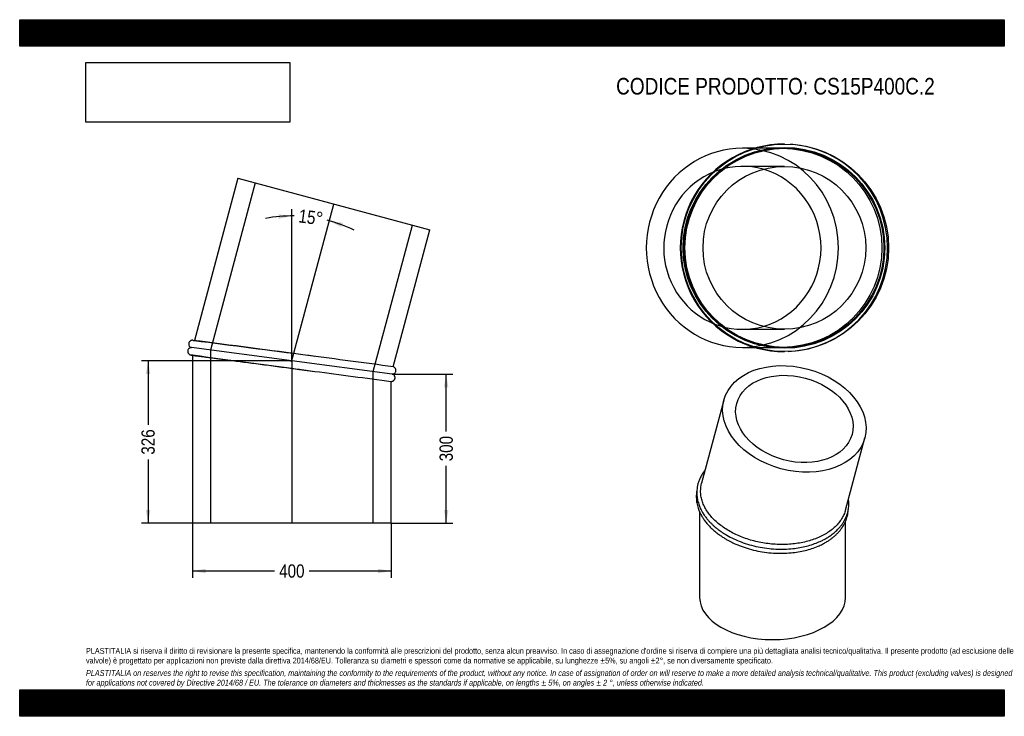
# Model space of a CAD drawing. Header units: millimetres. Extents: x 0 to 1980, y 0 to 1400.
import ezdxf
from ezdxf.enums import TextEntityAlignment as Align
from ezdxf.lldxf.tags import DXFTag

# ---------------------------------------------------------------- set-up
doc = ezdxf.new("R2010")
doc.units = ezdxf.units.MM
doc.header["$LTSCALE"] = 6.666667
doc.layers.add('Default', color=7, linetype='Continuous')
doc.layers.add('TUBO_X_GOMITO_15', color=7, linetype='Continuous')
doc.styles.add('SEACAD_Arial_Narrow', font='ARIALN.TTF')
tags = doc.linetypes.add('CENTER2', pattern=[28.575, 19.05, -3.175, 3.175, -3.175]).pattern_tags.tags
tags[10:11] = [DXFTag(74, 4), DXFTag(75, 0), DXFTag(340, '0'), DXFTag(46, 0.0), DXFTag(50, 0.0), DXFTag(44, 0.0), DXFTag(45, 0.0)]
tags[8:9] = [DXFTag(74, 4), DXFTag(75, 0), DXFTag(340, '0'), DXFTag(46, 0.0), DXFTag(50, 0.0), DXFTag(44, 0.0), DXFTag(45, 0.0)]
tags[6:7] = [DXFTag(74, 4), DXFTag(75, 0), DXFTag(340, '0'), DXFTag(46, 0.0), DXFTag(50, 0.0), DXFTag(44, 0.0), DXFTag(45, 0.0)]
tags[4:5] = [DXFTag(74, 4), DXFTag(75, 0), DXFTag(340, '0'), DXFTag(46, 0.0), DXFTag(50, 0.0), DXFTag(44, 0.0), DXFTag(45, 0.0)]
tags = doc.linetypes.add('HIDDEN2', pattern=[4.7625, 3.175, -1.5875]).pattern_tags.tags
tags[6:7] = [DXFTag(74, 4), DXFTag(75, 0), DXFTag(340, '0'), DXFTag(46, 0.0), DXFTag(50, 0.0), DXFTag(44, 0.0), DXFTag(45, 0.0)]
tags[4:5] = [DXFTag(74, 4), DXFTag(75, 0), DXFTag(340, '0'), DXFTag(46, 0.0), DXFTag(50, 0.0), DXFTag(44, 0.0), DXFTag(45, 0.0)]
doc.dimstyles.new('Plastitalia', dxfattribs={"dimtxt": 26.666667, "dimasz": 26.666667, "dimexe": 13.333333, "dimexo": 0, "dimgap": 6.666667, "dimtad": 0, "dimdec": 0, "dimtxsty": 'SEACAD_Arial_Narrow', "dimblk1": '_SE_FILLED', "dimblk2": '_SE_FILLED', "dimsah": 1, "dimcen": 13.333333, "dimadec": 0, "dimazin": 0, "dimtfac": 0.8, "dimtdec": 1, "dimtmove": 0, "dimatfit": 3, "dimfxl": 1, "dimtolj": 1, "dimarcsym": 0})
picture_1 = doc.add_image_def('image1.jpg', size_in_pixel=(4302, 1260))

# ---------------------------------------------------------------- blocks, each defined once
blk = doc.blocks.new('SEANNOT_GROUP')
at = {"layer": 'Default', "color": 7, "linetype": 'CENTER2'}
blk.add_line((547.3, 716.3), (547.3, 388.1), dxfattribs=at)
blk = doc.blocks.new('SEANNOT_GROUP1')
at = {"layer": 'Default', "color": 7, "linetype": 'CENTER2'}
blk.add_line((546.7, 712.4), (631.7, 1029.5), dxfattribs=at)
blk = doc.blocks.new('SE')
at = {"layer": 'TUBO_X_GOMITO_15', "color": 7, "linetype": 'Continuous'}
for p, q in [((438.5, 1081.4), (351.2, 755.3)), ((438.5, 1081.4), (824.9, 977.8)), ((751.2, 702.5), (824.9, 977.8)), ((749, 687.8), (345.3, 741)), ((749.2, 687.8), (345.3, 741)), ((347.3, 725.7), (347.3, 388.1)), ((747.3, 388.1), (747.3, 673.1)), ((747.3, 388.1), (347.3, 388.1))]:
    blk.add_line(p, q, dxfattribs=at)
at = {"layer": 'TUBO_X_GOMITO_15', "color": 7, "linetype": 'HIDDEN2'}
for p, q in [((473.6, 1072), (383.6, 735.9)), ((711, 692.8), (789.9, 987.2)), ((351.2, 755.3), (351, 754.7)), ((383.6, 735.9), (383.6, 388.1)), ((347.3, 726.2), (347.3, 725.7)), ((593.8, 723.3), (582.3, 724.8)), ((711, 388.1), (711, 692.8)), ((749.2, 687.8), (749, 687.8))]:
    blk.add_line(p, q, dxfattribs=at)
at = {"layer": 'TUBO_X_GOMITO_15', "color": 7, "linetype": 'Continuous'}
for centre, radius, start, end in [((-5677.6, -45927.3), 47070.2, 82.36115, 82.64433), ((-9785.3, -78553), 79952.8, 82.427367, 82.55159), ((11082.7, 79955), 79952.8, 262.461507, 262.572633)]:
    blk.add_arc(centre, radius, start, end, dxfattribs=at)
at = {"layer": 'TUBO_X_GOMITO_15', "color": 7, "linetype": 'HIDDEN2'}
for centre, radius, start, end in [((-9785.3, -78553), 79952.8, 82.55159, 82.716537), ((11082.7, 79955), 79952.8, 262.283463, 262.461507), ((-4281.6, -35331), 36382.4, 82.31716, 82.32124)]:
    blk.add_arc(centre, radius, start, end, dxfattribs=at)
at = {"layer": 'TUBO_X_GOMITO_15', "color": 7, "linetype": 'Continuous'}
for points, knots in [([(348.7, 755.6), (348.1, 755.7), (347.2, 755.8), (345.6, 755.6), (344.1, 755.1), (342.5, 754.1), (341.2, 752.8), (340.2, 751), (339.8, 749.2), (339.8, 747.4), (340.1, 745.7), (341, 744), (342.2, 742.6), (343.7, 741.5), (344.7, 741.2), (345.3, 741)], [0, 0, 0, 0, 0.066583, 0.135205, 0.203712, 0.268488, 0.373405, 0.441039, 0.539845, 0.606446, 0.682049, 0.763299, 0.845993, 0.925968, 1, 1, 1, 1]), ([(345.3, 741), (344.8, 740.9), (343.8, 740.9), (342.2, 740.4), (340.8, 739.5), (339.4, 738.3), (338.4, 736.7), (337.8, 734.6), (337.8, 732.8), (338.2, 731), (338.9, 729.5), (340, 728.1), (341.5, 727), (343.1, 726.2), (344.2, 726.1), (344.8, 726)], [0, 0, 0, 0, 0.067614, 0.138208, 0.208589, 0.275137, 0.383611, 0.452871, 0.54968, 0.615299, 0.689643, 0.769216, 0.849816, 0.927427, 1, 1, 1, 1]), ([(344.8, 726), (344.8, 726), (345, 726), (346, 725.8), (347.5, 725.6), (349.4, 725.4), (351.5, 725.1), (353.6, 724.8), (355.7, 724.5), (357.7, 724.3), (359.9, 724), (362.1, 723.7), (364.6, 723.4), (368.5, 722.9), (374.1, 722.1), (382, 721.1), (390.8, 719.9), (400.3, 718.7), (411.5, 717.2), (424.3, 715.5), (439.1, 713.6), (454.6, 711.5), (470.9, 709.4), (487.7, 707.2), (505, 704.9), (522.6, 702.6), (540.4, 700.2), (558.2, 697.9), (575.7, 695.6), (588, 694), (593.5, 693.2), (593.6, 693.2)], [0.0028527, 0.0028527, 0.0028527, 0.0028527, 0.0348682, 0.0669294, 0.0961809, 0.1226197, 0.1462428, 0.1670471, 0.1850298, 0.2006926, 0.2162417, 0.2319358, 0.2477751, 0.2637599, 0.3027006, 0.3419383, 0.3811769, 0.4204168, 0.4596579, 0.5087049, 0.5577535, 0.6068041, 0.6558552, 0.7049089, 0.7539618, 0.8030172, 0.8520713, 0.9011269, 0.9501814, 0.9992356, 1, 1, 1, 1]), ([(749.2, 687.8), (749.8, 687.8), (750.8, 687.9), (752.3, 688.4), (753.7, 689.2), (755.1, 690.5), (756.1, 692.1), (756.7, 694.1), (756.8, 695.9), (756.4, 697.7), (755.7, 699.3), (754.5, 700.7), (753.1, 701.8), (751.9, 702.4), (751.2, 702.5), (751.1, 702.5)], [0, 0, 0, 0, 0.072004, 0.147183, 0.222135, 0.293005, 0.408523, 0.482281, 0.585376, 0.655256, 0.734428, 0.819168, 0.905003, 0.987654, 1, 1, 1, 1]), ([(747.3, 673.1), (747.3, 673.1), (747.8, 673), (749, 673.2), (750.4, 673.7), (752, 674.6), (753.3, 675.9), (754.3, 677.8), (754.8, 679.5), (754.8, 681.4), (754.4, 683.1), (753.6, 684.7), (752.4, 686.2), (750.8, 687.2), (749.8, 687.6), (749.2, 687.8)], [0, 0, 0, 0, 0.00596, 0.079039, 0.151995, 0.220978, 0.332709, 0.404736, 0.50996, 0.580886, 0.661399, 0.747926, 0.83599, 0.92116, 1, 1, 1, 1])]:
    blk.add_open_spline(points, degree=3, knots=knots, dxfattribs=at)
at = {"layer": 'TUBO_X_GOMITO_15', "color": 7, "linetype": 'HIDDEN2'}
for points in [[(348.7, 755.6), (349.5, 755.4), (350.3, 755.1), (351.1, 754.6)], [(347.4, 726.3), (346.5, 726), (345.6, 725.9), (344.8, 726)]]:
    blk.add_open_spline(points, degree=3, dxfattribs=at)
blk = doc.blocks.new('DMBLK9')
at = {"layer": 'Default', "linetype": 'Continuous'}
for points in [[(373.9, 287.5), (373.9, 296.4), (347.3, 292)], [(720.6, 287.5), (747.3, 292), (720.6, 296.4)]]:
    blk.add_hatch(color=7, dxfattribs=at).paths.add_polyline_path(points)
at = {"layer": 'Default', "color": 7, "linetype": 'Continuous'}
for p, q in [((347.3, 388.1), (347.3, 278.6)), ((747.3, 388.1), (747.3, 278.6)), ((512.5, 292), (347.3, 292)), ((747.3, 292), (582.1, 292))]:
    blk.add_line(p, q, dxfattribs=at)
at = {"layer": 'Default', "color": 7, "linetype": 'Continuous', "style": 'SEACAD_Arial_Narrow'}
blk.add_text('400', height=26.67, dxfattribs=at).set_placement((521.8, 305.3), align=Align.TOP_LEFT)
blk = doc.blocks.new('_SE_FILLED')
at = {"color": 0}
blk.add_line((0, 0), (-1, 0), dxfattribs=at)
blk.add_solid([(0, 0), (-1, -0.1665), (-1, 0.1665), (0, 0)], dxfattribs=at)
blk = doc.blocks.new('DMBLK10')
at = {"layer": 'Default', "linetype": 'Continuous'}
for points in [[(862.1, 661.1), (857.6, 687.8), (853.2, 661.1)], [(862.1, 414.7), (853.2, 414.7), (857.6, 388.1)]]:
    blk.add_hatch(color=7, dxfattribs=at).paths.add_polyline_path(points)
at = {"layer": 'Default', "color": 7, "linetype": 'Continuous'}
for p, q in [((749.2, 687.8), (870.9, 687.8)), ((857.6, 572.7), (857.6, 687.8)), ((857.6, 388.1), (857.6, 503.1)), ((747.3, 388.1), (870.9, 388.1))]:
    blk.add_line(p, q, dxfattribs=at)
at = {"layer": 'Default', "color": 7, "linetype": 'Continuous', "style": 'SEACAD_Arial_Narrow'}
blk.add_text('300', height=26.67, rotation=90, dxfattribs=at).set_placement((844.3, 512.5), align=Align.TOP_LEFT)
blk = doc.blocks.new('SE1')
at = {"layer": 'TUBO_X_GOMITO_15', "color": 7, "linetype": 'Continuous'}
for p, q in [((1416.1, 635.6), (1371.4, 468.7)), ((1660.5, 414.5), (1699.4, 559.7)), ((1367.3, 410.8), (1367.3, 238.8)), ((1660.6, 238.8), (1660.6, 391.7))]:
    blk.add_line(p, q, dxfattribs=at)
for major_axis in [(-141.7, 38), (-116, 31.1)]:
    blk.add_ellipse((1557.8, 597.6), major_axis=major_axis, ratio=0.707107, dxfattribs=at)
blk.add_ellipse((1514, 238.8), major_axis=(146.7, 0), ratio=0.57735, start_param=3.141593, end_param=6.283185, dxfattribs=at)
for points, knots in [([(1378.3, 494.8), (1377.5, 493.7), (1375, 490.6), (1371.2, 484.9), (1367.6, 477.8), (1364.9, 470.9), (1363.1, 464.2), (1362, 457.9), (1361.6, 452.4), (1361.6, 448.1), (1361.7, 444.5), (1362.1, 440.8), (1362.8, 436.4), (1363.9, 431.4), (1365.4, 426.5), (1366.9, 422.3), (1368.5, 418.5), (1370.6, 414.2), (1373.5, 408.9), (1377.4, 403), (1381.8, 397.2), (1386.2, 392.1), (1390.4, 387.8), (1394.5, 383.9), (1399.2, 379.7), (1405.2, 374.9), (1413, 369.4), (1423.2, 363.1), (1435.9, 356.5), (1451.1, 350.1), (1467.5, 344.7), (1484.7, 340.4), (1502.4, 337.5), (1520.3, 335.9), (1537.9, 335.7), (1554, 336.8), (1568.8, 338.9), (1582.5, 341.9), (1595.4, 345.7), (1605.3, 349.5), (1611.9, 352.5), (1615.8, 354.5), (1619.5, 356.4), (1624.2, 359.1), (1630.6, 363.2), (1637.8, 368.7), (1644.4, 374.8), (1649.6, 380.5), (1653.5, 385.5), (1656.8, 390.4), (1659.6, 395.5), (1662.1, 400.7), (1664.3, 406.6), (1666.1, 413.5), (1667.3, 421.2), (1667.5, 428.6), (1667.1, 433.9), (1666.7, 436.5), (1666.6, 437.2)], [0.0824068, 0.0824068, 0.0824068, 0.0824068, 0.0881517, 0.0996593, 0.1123615, 0.123521, 0.1336255, 0.1441705, 0.1527754, 0.1589457, 0.1640427, 0.1691027, 0.1760369, 0.1842865, 0.1921015, 0.1984961, 0.2038066, 0.2102351, 0.2188056, 0.2291361, 0.2392316, 0.2480528, 0.2556763, 0.2623553, 0.2694488, 0.2788874, 0.290343, 0.3033661, 0.3206401, 0.3385391, 0.3572583, 0.3759676, 0.394672, 0.4133752, 0.4320806, 0.450069, 0.4652369, 0.4806777, 0.4967311, 0.5116214, 0.5181996, 0.5232415, 0.5276927, 0.533918, 0.543677, 0.5568915, 0.5699937, 0.5802687, 0.5893137, 0.5975705, 0.6060676, 0.6150504, 0.6238262, 0.6345616, 0.6475488, 0.6597386, 0.6686708, 0.6717451, 0.6717451, 0.6717451, 0.6717451]), ([(1412.3, 381.8), (1408.9, 384.3), (1405.6, 386.9), (1399.6, 392.2), (1396.7, 394.9), (1391.4, 400.4), (1389, 403.3), (1384.5, 409.1), (1382.4, 412), (1378.7, 418.1), (1377.1, 421.2), (1374.3, 427.4), (1373.1, 430.5), (1371.2, 436.8), (1370.5, 439.9), (1369.5, 446.2), (1369.3, 449.4), (1369.3, 458), (1369.9, 463.4), (1371.4, 468.7)], [0, 0, 0, 0, 0.015625, 0.015625, 0.03125, 0.03125, 0.046875, 0.046875, 0.0625, 0.0625, 0.078125, 0.078125, 0.09375, 0.09375, 0.109375, 0.109375, 0.125, 0.125, 0.1525145, 0.1525145, 0.1525145, 0.1525145]), ([(1361.7, 453.4), (1361.5, 452.6), (1361, 449.3), (1360.5, 443.7), (1360.6, 437.1), (1361.2, 431.5), (1362.2, 426.3), (1363.4, 421.2), (1365, 416.5), (1366.4, 413), (1367.5, 410.5), (1368.5, 408.2), (1370, 405.3), (1372.3, 401.1), (1375.7, 395.8), (1380.7, 389), (1384.4, 384.8), (1386.9, 382.2)], [0.8868454, 0.8868454, 0.8868454, 0.8868454, 0.8907336, 0.9024274, 0.9124825, 0.9210652, 0.9282764, 0.9363479, 0.9443745, 0.9501031, 0.9528353, 0.9561979, 0.960735, 0.9670183, 0.9761691, 0.9871643, 1, 1, 1, 1]), ([(1386.9, 382.2), (1389.5, 379.5), (1393.8, 375.2), (1401.5, 368.8), (1408.3, 363.7), (1414.9, 359.4), (1420.8, 355.8), (1426.6, 352.6), (1432.4, 349.6), (1439, 346.6), (1449, 342.3), (1462.9, 337.5), (1480.1, 332.9), (1497.8, 329.7), (1515.8, 327.9), (1533.7, 327.4), (1550.5, 328.3), (1565.7, 330.3), (1579.6, 333.1), (1592.9, 336.9), (1604.5, 341.3), (1614.1, 345.7), (1621.5, 349.9), (1627.7, 353.7), (1633, 357.6), (1638, 361.6), (1642.7, 365.9), (1646.6, 370), (1649.5, 373.4), (1651.5, 376), (1653.4, 378.6), (1655.4, 381.6), (1657.7, 385.5), (1660.2, 390.3), (1662.4, 395.8), (1664, 401), (1665.2, 405.9), (1665.9, 410.4), (1666.1, 413.5), (1666.2, 414.9)], [0, 0, 0, 0, 0.0132057, 0.0250167, 0.0354353, 0.0444641, 0.0521119, 0.0595767, 0.0667813, 0.0740864, 0.0837667, 0.1025606, 0.1213723, 0.1401786, 0.1589828, 0.1777893, 0.1966012, 0.2124158, 0.2278136, 0.2436487, 0.2596519, 0.2717722, 0.282229, 0.2916218, 0.2996911, 0.3079417, 0.3174067, 0.3258838, 0.3315926, 0.3361113, 0.3402637, 0.345523, 0.3517181, 0.3603847, 0.3699097, 0.3783204, 0.3855059, 0.3930141, 0.399517, 0.399517, 0.399517, 0.399517]), ([(1660.5, 414.5), (1660.3, 413.8), (1660.1, 413), (1659, 409.2), (1657.8, 406.3), (1655, 400.5), (1653.4, 397.7), (1649.8, 392.1), (1647.7, 389.4), (1643.2, 384.2), (1640.7, 381.7), (1632.6, 374.4), (1626.5, 370), (1616.3, 364.1), (1612.7, 362.2), (1605.2, 358.8), (1601.3, 357.2), (1593.3, 354.3), (1589.1, 353), (1580.6, 350.7), (1576.2, 349.7), (1567.3, 348), (1562.7, 347.3), (1553.5, 346.2), (1548.9, 345.8), (1534.9, 345.1), (1525.4, 345.2), (1510.9, 346.3), (1506.1, 346.8), (1496.6, 348.2), (1491.8, 349), (1482.4, 351), (1477.7, 352.1), (1468.5, 354.6), (1464, 356), (1450.7, 360.6), (1442.2, 364.3), (1426.4, 372.4), (1419.1, 376.9), (1412.3, 381.8)], [0.6522435, 0.6522435, 0.6522435, 0.6522435, 0.65625, 0.65625, 0.671875, 0.671875, 0.6875, 0.6875, 0.703125, 0.703125, 0.71875, 0.71875, 0.75, 0.75, 0.765625, 0.765625, 0.78125, 0.78125, 0.796875, 0.796875, 0.8125, 0.8125, 0.828125, 0.828125, 0.84375, 0.84375, 0.875, 0.875, 0.890625, 0.890625, 0.90625, 0.90625, 0.921875, 0.921875, 0.9375, 0.9375, 0.96875, 0.96875, 1, 1, 1, 1])]:
    blk.add_open_spline(points, degree=3, knots=knots, dxfattribs=at)
blk = doc.blocks.new('DMBLK11')
at = {"layer": 'Default', "linetype": 'Continuous'}
for points in [[(520.8, 999.9), (547.3, 1005.5), (520.4, 1008.8)], [(649.4, 991.8), (622.6, 995.6), (646.7, 983.3)]]:
    blk.add_hatch(color=7, dxfattribs=at).paths.add_polyline_path(points)
at = {"layer": 'Default', "color": 7, "linetype": 'Continuous'}
blk.add_line((547.3, 716.3), (547.3, 1018.9), dxfattribs=at)
for start, end in [(89.1219, 100.4952), (64.5048, 75.8781)]:
    blk.add_arc((547.3, 714.4), 291.2, start, end, dxfattribs=at)
at = {"layer": 'Default', "color": 7, "linetype": 'Continuous', "style": 'SEACAD_Arial_Narrow'}
blk.add_text('15°', height=26.67, rotation=352.5, dxfattribs=at).set_placement((563, 1019.4), align=Align.TOP_LEFT)
blk = doc.blocks.new('SE2')
at = {"layer": 'TUBO_X_GOMITO_15', "color": 7, "linetype": 'Continuous'}
for p, q in [((1478.2, 1141.5), (1453.3, 1141.5)), ((1453.3, 741.5), (1478, 741.5))]:
    blk.add_line(p, q, dxfattribs=at)
at = {"layer": 'TUBO_X_GOMITO_15', "color": 7, "linetype": 'HIDDEN2'}
for p, q in [((1533.9, 1141.5), (1478.2, 1141.5)), ((1537.8, 1105.2), (1453.3, 1105.2)), ((1453.3, 777.8), (1537.8, 777.8)), ((1478, 741.5), (1533.9, 741.5))]:
    blk.add_line(p, q, dxfattribs=at)
at = {"layer": 'TUBO_X_GOMITO_15', "color": 7, "linetype": 'Continuous'}
for centre, radius in [((1538.7, 941.5), 208.5), ((1537.8, 941.5), 200), ((1537.8, 941.5), 163.7)]:
    blk.add_circle(centre, radius, dxfattribs=at)
at = {"layer": 'TUBO_X_GOMITO_15', "color": 7, "linetype": 'HIDDEN2'}
for centre, radius in [((1533.9, 941.5), 200), ((1537.8, 941.5), 201.9), ((1537.8, 941.5), 201.9)]:
    blk.add_circle(centre, radius, dxfattribs=at)
at = {"layer": 'TUBO_X_GOMITO_15', "color": 7, "linetype": 'Continuous'}
blk.add_arc((1536.8, 941.5), 208.5, 89.7367, 270.2659, dxfattribs=at)
at = {"layer": 'TUBO_X_GOMITO_15', "color": 7, "linetype": 'HIDDEN2'}
for start, end in [(0, 86.4172), (272.3189, 0)]:
    blk.add_arc((1536.8, 941.5), 208.5, start, end, dxfattribs=at)
at = {"layer": 'TUBO_X_GOMITO_15', "color": 7, "linetype": 'Continuous'}
for major_axis, start_param, end_param in [((0, 200), 0, 3.141593), ((0, -163.7), 0.265555, 2.876038)]:
    blk.add_ellipse((1453.3, 941.5), major_axis=major_axis, ratio=0.965926, start_param=start_param, end_param=end_param, dxfattribs=at)
at = {"layer": 'TUBO_X_GOMITO_15', "color": 7, "linetype": 'HIDDEN2'}
for major_axis, start_param, end_param in [((0, 200), 3.141593, 6.283185), ((0, -163.7), 2.876038, 6.283185), ((0, -163.7), 0, 0.265555)]:
    blk.add_ellipse((1453.3, 941.5), major_axis=major_axis, ratio=0.965926, start_param=start_param, end_param=end_param, dxfattribs=at)
blk = doc.blocks.new('DMBLK12')
at = {"layer": 'Default', "linetype": 'Continuous'}
for points in [[(253.7, 687.7), (262.6, 687.7), (258.2, 714.4)], [(253.7, 414.7), (258.2, 388.1), (262.6, 414.7)]]:
    blk.add_hatch(color=7, dxfattribs=at).paths.add_polyline_path(points)
at = {"layer": 'Default', "color": 7, "linetype": 'Continuous'}
for p, q in [((547.3, 714.4), (244.8, 714.4)), ((258.2, 714.4), (258.2, 586)), ((258.2, 516.4), (258.2, 388.1)), ((547.3, 388.1), (244.8, 388.1))]:
    blk.add_line(p, q, dxfattribs=at)
at = {"layer": 'Default', "color": 7, "linetype": 'Continuous', "style": 'SEACAD_Arial_Narrow'}
blk.add_text('326', height=26.67, rotation=90, dxfattribs=at).set_placement((244.8, 525.8), align=Align.TOP_LEFT)

msp = doc.modelspace()

# ---------------------------------------------------------------- hatches: boundary and pattern name
at = {"layer": 'Default', "linetype": 'Continuous'}
h = msp.add_hatch(dxfattribs=at)
h.set_pattern_fill('LINE', scale=0.629921, angle=45, style=0)
h.paths.add_polyline_path([(1980, 1346.7), (1980, 1400), (0, 1400), (0, 1346.7)])
for points in [[(1980, 1346.7), (1980, 1400), (0, 1400), (0, 1346.7)], [(1980, 0), (1980, 53.3), (0, 53.3), (0, 0)]]:
    msp.add_hatch(color=7, dxfattribs=at).paths.add_polyline_path(points)
h = msp.add_hatch(dxfattribs=at)
h.set_pattern_fill('LINE', scale=0.629921, angle=45, style=0)
h.paths.add_polyline_path([(1980, 0), (1980, 53.3), (0, 53.3), (0, 0)])

# ---------------------------------------------------------------- linework, layer by layer
at = {"layer": 'Default', "color": 7, "linetype": 'Continuous'}
for p, q in [((0, 1400), (1980, 1400)), ((0, 1346.7), (0, 1400)), ((1980, 1400), (1980, 1346.7)), ((1980, 1346.7), (0, 1346.7)), ((0, 53.3), (1980, 53.3)), ((0, 0), (0, 53.3)), ((1980, 53.3), (1980, 0)), ((1980, 0), (0, 0))]:
    msp.add_line(p, q, dxfattribs=at)

# ---------------------------------------------------------------- block references
at = {"layer": 'Default'}
for name in ['SE2', 'SE', 'SEANNOT_GROUP1', 'SEANNOT_GROUP', 'SE1']:
    msp.add_blockref(name, (0, 0), dxfattribs=at)

# ---------------------------------------------------------------- texts
at = {"layer": 'Default', "attachment_point": 1}
for s, insert, char_height, width in [('{\\fArial Narrow|b0||i0||c0|p34;\\C7;\\H33.33333333;\\W1.;CODICE PRODOTTO: CS15P400C.2}', (1199.4, 1283), 33.333, 642.727), ("{\\fArial Narrow|b0||i0||c0|p34;\\C7;\\H11.66666667;\\W1.;PLASTITALIA si riserva il diritto di revisionare la presente specifica, mantenendo la conformità alle prescrizioni del prodotto, senza alcun preavviso. In caso di assegnazione d'ordine si riserva di compiere una più dettagliata analisi tecnico/qualitativa. Il presente prodotto (ad esclusione delle \\P}{\\fArial Narrow|b0||i0||c0|p34;\\C7;\\H11.66666667;\\W1.;valvole) è progettato per applicazioni non previste dalla direttiva 2014/68/EU. Tolleranza su diametri e spessori come da normative se applicabile, su lunghezze ±5%, su angoli ±2°, se non diversamente specificato.\\P}{\\fArial Narrow|b0||i0||c0|p34;\\C7;\\H3.333333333;\\W1.;   \\P}{\\fArial Narrow|b0||i1||c0|p34;\\C7;\\H11.66666667;\\W1.;PLASTITALIA on reserves the right to revise this specification, maintaining the conformity to the requirements of the product, without any notice. In case of assignation of order on will reserve to make a more detailed analysis technical/qualitative. This product (excluding valves) is designed \\P}{\\fArial Narrow|b0||i1||c0|p34;\\C7;\\H11.66666667;\\W1.;for applications not covered by Directive 2014/68 / EU. The tolerance on diameters and thicknesses as the standards if applicable, on lengths ± 5%, on angles ± 2 °, unless otherwise indicated.\\P}", (133.3, 137.3), 11.6667, 1713.333)]:
    msp.add_mtext(s, dxfattribs=dict(at, insert=insert, char_height=char_height, width=width))

# ---------------------------------------------------------------- dimensions: what is measured, and where the dimension line sits
at = {"layer": 'Default', "color": 7, "linetype": 'Continuous'}
dim = msp.add_angular_dim_2l(base=(585.275, 1003.0488), line1=((547.2711, 714.3809), (547.2711, 716.348)), line2=((547.2711, 714.3809), (631.7154, 1029.5311)), text='\\A1;<>', dimstyle='Plastitalia', override={"dimadec": 2}, dxfattribs=at)
dim.commit()
dim.dimension.update_dxf_attribs({"geometry": 'DMBLK11', "text_midpoint": (585.275, 1003.0488), "dimtype": 162})
for base, p1, p2, angle, picture, middle, dimtype in [((258.2, 714.4), (547.3, 714.4), (547.3, 388.1), 270, 'DMBLK12', (258.2, 551.2), 161), ((857.6, 687.8), (747.3, 388.1), (749.2, 687.8), 90, 'DMBLK10', (857.6, 537.9), 160)]:
    dim = msp.add_linear_dim(base=base, p1=p1, p2=p2, angle=angle, text='\\A1;<>', dimstyle='Plastitalia', dxfattribs=at)
    dim.commit()
    dim.dimension.update_dxf_attribs({"geometry": picture, "text_midpoint": middle, "dimtype": dimtype})
dim = msp.add_linear_dim(base=(347.3, 292), p1=(747.3, 388.1), p2=(347.3, 388.1), text='\\A1;<>', dimstyle='Plastitalia', dxfattribs=at)
dim.commit()
dim.dimension.update_dxf_attribs({"geometry": 'DMBLK9', "text_midpoint": (547.3, 292), "dimtype": 160})

# ---------------------------------------------------------------- pictures from other files: only their frames are drawn
image = msp.add_image(picture_1, insert=(133.3, 1194), size_in_units=(409.7, 120))
image.dxf.flags = 7

doc.saveas('drawing.dxf')
